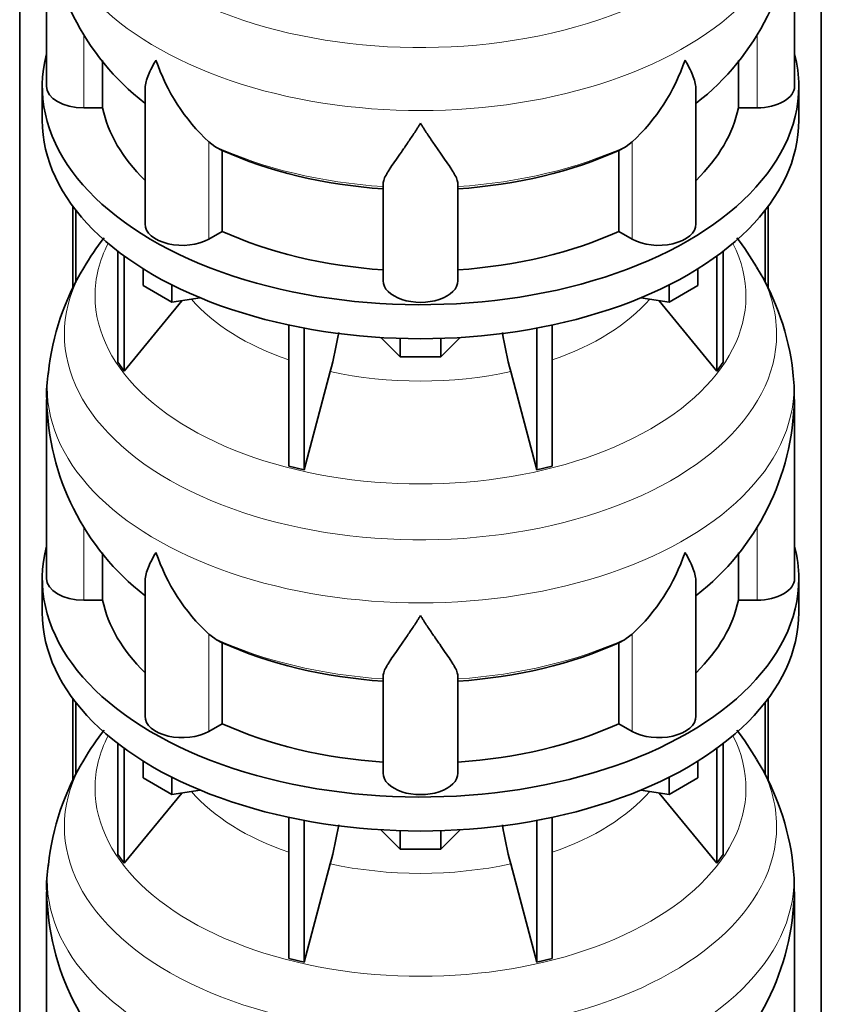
# Model space of a CAD drawing. Header units: millimetres. Extents: x 166 to 773, y -3147 to 2158.
# Tile 8 of 21: x 579 to 772, y -1475 to -1238. Entities that reach past the tile are written whole.
import ezdxf

# ---------------------------------------------------------------- set-up
doc = ezdxf.new("R2010")
doc.units = ezdxf.units.MM
doc.layers.add('LOW_134-15', color=7, linetype='Continuous')
doc.layers.add('VSI134_DIFFUSORE', color=7, linetype='Continuous')

# ---------------------------------------------------------------- blocks, each defined once
blk = doc.blocks.new('SE4')
at = {"layer": 'LOW_134-15', "color": 7, "linetype": 'Continuous', "lineweight": 35}
for p, q in [((579.14, -2879.63), (579.14, -1091.16)), ((771.99, -2879.63), (771.99, -1091.16)), ((591.89, -1283.07), (591.89, -1302.99)), ((759.24, -1283.07), (759.24, -1302.9)), ((592.64, -1284.06), (592.64, -1301.47)), ((758.49, -1284.06), (758.49, -1301.32)), ((591.89, -1401.47), (591.89, -1421.38)), ((759.24, -1401.47), (759.24, -1421.3)), ((592.64, -1402.46), (592.64, -1419.86)), ((758.49, -1402.46), (758.49, -1419.71))]:
    blk.add_line(p, q, dxfattribs=at)
at = {"layer": 'VSI134_DIFFUSORE', "color": 7, "linetype": 'Continuous', "lineweight": 35}
for p, q in [((585.57, -1211.21), (585.57, -1254.26)), ((765.57, -1254.26), (765.57, -1211.21)), ((599.09, -1259.46), (599.09, -1248.1)), ((752.04, -1248.03), (752.04, -1259.46)), ((584.57, -1254.26), (584.57, -1262.43)), ((766.57, -1262.43), (766.57, -1254.26)), ((609.29, -1255.17), (609.29, -1287.33)), ((741.84, -1287.33), (741.84, -1255.19)), ((594.57, -1259.46), (599.09, -1259.46)), ((752.04, -1259.46), (756.57, -1259.46)), ((626.08, -1268.71), (624.65, -1267.66)), ((726.48, -1267.66), (725.06, -1268.71)), ((627.86, -1289.16), (627.86, -1269.68)), ((723.28, -1269.68), (723.28, -1289.16)), ((666.57, -1301.03), (666.57, -1277.68)), ((684.57, -1301.03), (684.57, -1277.68)), ((624.65, -1291), (627.86, -1289.16)), ((723.28, -1289.16), (726.48, -1291)), ((602.74, -1293.93), (602.74, -1320.61)), ((604.27, -1295.07), (604.27, -1322.74)), ((746.86, -1295.07), (746.86, -1322.74)), ((748.39, -1293.93), (748.39, -1320.61)), ((608.81, -1302.19), (608.81, -1298.13)), ((742.32, -1302.19), (742.32, -1298.13)), ((615.75, -1306.19), (608.81, -1302.19)), ((615.75, -1306.19), (615.75, -1302.02)), ((735.38, -1306.19), (735.38, -1302.02)), ((742.32, -1302.19), (735.38, -1306.19)), ((604.27, -1322.74), (618.13, -1305.83)), ((622.57, -1305.14), (615.75, -1306.19)), ((735.38, -1306.19), (728.56, -1305.14)), ((733, -1305.83), (746.86, -1322.74)), ((643.87, -1311.68), (643.87, -1345.6)), ((707.26, -1311.68), (707.26, -1345.6)), ((647.56, -1312.42), (647.56, -1346.49)), ((703.57, -1312.42), (703.57, -1346.49)), ((670.66, -1319.32), (666.01, -1314.67)), ((670.66, -1319.32), (670.66, -1314.89)), ((685.12, -1314.67), (680.47, -1319.32)), ((680.47, -1319.32), (680.47, -1314.89)), ((602.74, -1320.61), (604.27, -1322.74)), ((680.47, -1319.32), (670.66, -1319.32)), ((746.86, -1322.74), (748.39, -1320.61)), ((647.56, -1346.49), (653.84, -1322.87)), ((697.29, -1322.87), (703.57, -1346.49)), ((585.57, -1329.6), (585.57, -1372.65)), ((765.57, -1372.65), (765.57, -1329.6)), ((643.87, -1345.6), (647.56, -1346.49)), ((703.57, -1346.49), (707.26, -1345.6)), ((599.09, -1377.85), (599.09, -1366.49)), ((752.04, -1366.43), (752.04, -1377.85)), ((584.57, -1372.65), (584.57, -1380.82)), ((766.57, -1380.82), (766.57, -1372.65)), ((609.29, -1373.56), (609.29, -1405.72)), ((741.84, -1405.72), (741.84, -1373.58)), ((594.57, -1377.85), (599.09, -1377.85)), ((752.04, -1377.85), (756.57, -1377.85)), ((626.08, -1387.1), (624.65, -1386.05)), ((726.48, -1386.05), (725.06, -1387.1)), ((627.86, -1407.55), (627.86, -1388.07)), ((723.28, -1388.07), (723.28, -1407.55)), ((666.57, -1419.42), (666.57, -1396.07)), ((684.57, -1419.42), (684.57, -1396.07)), ((624.65, -1409.4), (627.86, -1407.55)), ((723.28, -1407.55), (726.48, -1409.4)), ((602.74, -1412.32), (602.74, -1439)), ((604.27, -1413.47), (604.27, -1441.13)), ((746.86, -1413.47), (746.86, -1441.13)), ((748.39, -1412.32), (748.39, -1439)), ((608.81, -1420.58), (608.81, -1416.52)), ((742.32, -1420.58), (742.32, -1416.52)), ((615.75, -1424.59), (608.81, -1420.58)), ((615.75, -1424.59), (615.75, -1420.41)), ((735.38, -1424.59), (735.38, -1420.41)), ((742.32, -1420.58), (735.38, -1424.59)), ((604.27, -1441.13), (618.13, -1424.22)), ((622.57, -1423.53), (615.75, -1424.59)), ((735.38, -1424.59), (728.56, -1423.53)), ((733, -1424.22), (746.86, -1441.13)), ((643.87, -1430.07), (643.87, -1464)), ((707.26, -1430.07), (707.26, -1464)), ((647.56, -1430.81), (647.56, -1464.88)), ((703.57, -1430.81), (703.57, -1464.88)), ((670.66, -1437.72), (666.01, -1433.07)), ((670.66, -1437.72), (670.66, -1433.28)), ((685.12, -1433.07), (680.47, -1437.72)), ((680.47, -1437.72), (680.47, -1433.28)), ((602.74, -1439), (604.27, -1441.13)), ((680.47, -1437.72), (670.66, -1437.72)), ((746.86, -1441.13), (748.39, -1439)), ((647.56, -1464.88), (653.84, -1441.26)), ((697.29, -1441.26), (703.57, -1464.88)), ((585.57, -1447.99), (585.57, -1491.05)), ((765.57, -1491.05), (765.57, -1447.99)), ((643.87, -1464), (647.56, -1464.88)), ((703.57, -1464.88), (707.26, -1464))]:
    blk.add_line(p, q, dxfattribs=at)
at = {"layer": 'VSI134_DIFFUSORE', "color": 4, "linetype": 'Continuous', "lineweight": 9}
for p, q in [((594.57, -1259.46), (594.57, -1241.74)), ((756.57, -1259.46), (756.57, -1241.74)), ((624.65, -1291), (624.65, -1267.66)), ((726.48, -1291), (726.48, -1267.66)), ((594.57, -1377.85), (594.57, -1360.13)), ((756.57, -1377.85), (756.57, -1360.13)), ((624.65, -1409.4), (624.65, -1386.05)), ((726.48, -1409.4), (726.48, -1386.05))]:
    blk.add_line(p, q, dxfattribs=at)
at = {"layer": 'VSI134_DIFFUSORE', "color": 7, "linetype": 'Continuous', "lineweight": 35}
for centre, radius, start, end in [((646.48, -1210.21), 60.84, 180.9609, 232.2334), ((704.44, -1210.11), 61.06, 307.8621, 358.9589), ((657.15, -1232.7), 47.73, 198.6373, 227.0857), ((693.98, -1232.7), 47.73, 312.9143, 341.3628), ((633.99, -1256.32), 14.7, 237.4509, 245.3566), ((717.15, -1256.32), 14.7, 294.6434, 302.5491), ((653.81, -1333.02), 68.89, 142.1297, 149.3598), ((698.92, -1331.45), 66.66, 30.4092, 37.6845), ((646.89, -1329.59), 61.19, 148.8332, 173.9257), ((703.62, -1330.15), 61.97, 6.5883, 31.5355), ((564, -1298.55), 93.08, 344.857, 350.7906), ((785.82, -1298.76), 91.75, 189.2191, 195.2315), ((613.7, -1328.08), 28.09, 169.7905, 183.1513), ((726.45, -1328.46), 39.05, 358.324, 7.9704), ((646.48, -1328.6), 60.84, 180.9609, 232.2334), ((704.44, -1328.5), 61.06, 307.8621, 358.9589), ((657.15, -1351.09), 47.73, 198.6373, 227.0857), ((693.98, -1351.09), 47.73, 312.9143, 341.3628), ((633.99, -1374.71), 14.7, 237.4509, 245.3566), ((717.15, -1374.71), 14.7, 294.6434, 302.5491), ((653.81, -1451.41), 68.89, 142.0745, 149.3598), ((698.92, -1449.85), 66.66, 30.4092, 37.6845), ((646.89, -1447.98), 61.19, 148.8332, 173.9257), ((703.62, -1448.54), 61.97, 6.5883, 31.5355), ((564, -1416.95), 93.08, 344.857, 350.7906), ((785.82, -1417.15), 91.75, 189.2191, 195.2315), ((613.7, -1446.47), 28.09, 169.7905, 183.1513), ((726.45, -1446.86), 39.05, 358.324, 7.9704), ((646.48, -1447), 60.84, 180.9609, 232.2334), ((704.44, -1446.89), 61.06, 307.8621, 358.9589)]:
    blk.add_arc(centre, radius, start, end, dxfattribs=at)
at = {"layer": 'VSI134_DIFFUSORE', "color": 4, "linetype": 'Continuous', "lineweight": 9}
for centre, major_axis, start_param, end_param in [((675.57, -1195.49), (85.67, 0), 2.813416, 6.283185), ((675.57, -1208.24), (-89.83, 0), 0, 3.209745), ((675.57, -1232.79), (-79.5, 0), 0.898849, 1.457346), ((675.57, -1232.79), (79.5, 0), 4.82584, 5.384336), ((675.57, -1304.69), (-78.3, 0), 0, 3.425204), ((675.57, -1304.69), (-78.3, 0), 5.999574, 6.283185), ((675.57, -1313.88), (85.67, 0), 2.813416, 6.283185), ((675.57, -1313.88), (85.67, 0), 0, 0.331126), ((675.57, -1289.57), (-61.63, 0), 0.463231, 1.030574), ((675.57, -1289.57), (61.63, 0), 5.252612, 5.819954), ((675.57, -1326.64), (-89.83, 0), 0, 3.209745), ((675.57, -1326.64), (-89.83, 0), 6.215538, 6.283185), ((675.57, -1289.57), (-61.63, 0), 1.210556, 1.931037), ((675.57, -1351.18), (-79.5, 0), 0.898849, 1.457346), ((675.57, -1351.18), (79.5, 0), 4.82584, 5.384336), ((675.57, -1423.08), (-78.3, 0), 0, 3.425204), ((675.57, -1423.08), (-78.3, 0), 5.999574, 6.283185), ((675.57, -1432.27), (85.67, 0), 2.813416, 6.283185), ((675.57, -1432.27), (85.67, 0), 0, 0.331126), ((675.57, -1407.96), (-61.63, 0), 0.463231, 1.030574), ((675.57, -1407.96), (61.63, 0), 5.252612, 5.819954), ((675.57, -1445.03), (-89.83, 0), 0, 3.209745), ((675.57, -1445.03), (-89.83, 0), 6.215538, 6.283185), ((675.57, -1407.96), (-61.63, 0), 1.210556, 1.931037)]:
    blk.add_ellipse(centre, major_axis=major_axis, ratio=0.57735, start_param=start_param, end_param=end_param, dxfattribs=at)
at = {"layer": 'VSI134_DIFFUSORE', "color": 7, "linetype": 'Continuous', "lineweight": 35}
for centre, major_axis, start_param, end_param in [((675.57, -1254.26), (91, 0), 2.993207, 6.283185), ((675.57, -1254.26), (91, 0), 0, 0.148386), ((594.57, -1254.26), (9, 0), 3.141593, 4.712389), ((756.57, -1254.26), (-9, 0), 1.570796, 3.141593), ((675.57, -1254.26), (-77, 0), 0.117151, 0.534109), ((675.57, -1254.26), (77, 0), 5.749077, 6.166034), ((675.57, -1262.43), (-91, 0), 0, 3.141593), ((675.57, -1234.78), (-77, 0), 0.902549, 1.453645), ((675.57, -1234.78), (77, 0), 4.82954, 5.380636), ((618.29, -1287.33), (9, 0), 3.141593, 5.497787), ((732.84, -1287.33), (-9, 0), 0.785398, 3.141593), ((675.57, -1254.26), (-77, 0), 0.902549, 1.453645), ((675.57, -1254.26), (77, 0), 4.82954, 5.380636), ((675.57, -1301.03), (-9, 0), 0, 3.141593), ((675.57, -1372.65), (91, 0), 2.993207, 6.283185), ((675.57, -1372.65), (91, 0), 0, 0.148386), ((594.57, -1372.65), (9, 0), 3.141593, 4.712389), ((756.57, -1372.65), (-9, 0), 1.570796, 3.141593), ((675.57, -1372.65), (-77, 0), 0.117151, 0.534109), ((675.57, -1372.65), (77, 0), 5.749077, 6.166034), ((675.57, -1380.82), (-91, 0), 0, 3.141593), ((675.57, -1353.18), (-77, 0), 0.902549, 1.453645), ((675.57, -1353.18), (77, 0), 4.82954, 5.380636), ((618.29, -1405.72), (9, 0), 3.141593, 5.497787), ((732.84, -1405.72), (-9, 0), 0.785398, 3.141593), ((675.57, -1372.65), (-77, 0), 0.902549, 1.453645), ((675.57, -1372.65), (77, 0), 4.82954, 5.380636), ((675.57, -1419.42), (-9, 0), 0, 3.141593)]:
    blk.add_ellipse(centre, major_axis=major_axis, ratio=0.57735, start_param=start_param, end_param=end_param, dxfattribs=at)
for points, knots in [([(609.29, -1255.19), (609.29, -1255.03), (609.3, -1254.87), (609.38, -1253.69), (609.67, -1252.64), (610.34, -1250.96), (610.6, -1250.39), (611.06, -1249.5), (611.22, -1249.2), (611.47, -1248.74), (611.6, -1248.51), (611.74, -1248.27), (611.83, -1248.11), (611.88, -1248.03), (611.93, -1247.95)], [0.4600931, 0.4600931, 0.4600931, 0.4600931, 0.5, 0.5, 0.75, 0.75, 0.875, 0.875, 0.9375, 0.9375, 0.96875, 0.984375, 0.984375, 1, 1, 1, 1]), ([(741.84, -1255.2), (741.84, -1255.05), (741.84, -1254.89), (741.79, -1254.23), (741.7, -1253.72), (741.43, -1252.65), (741.25, -1252.11), (740.8, -1250.98), (740.53, -1250.4), (740.08, -1249.5), (739.92, -1249.2), (739.66, -1248.74), (739.57, -1248.58), (739.39, -1248.27), (739.3, -1248.11), (739.21, -1247.95)], [0.4604904, 0.4604904, 0.4604904, 0.4604904, 0.5, 0.5, 0.625, 0.625, 0.75, 0.75, 0.875, 0.875, 0.9375, 0.9375, 0.96875, 0.96875, 1, 1, 1, 1]), ([(675.57, -1263.17), (675.43, -1263.39), (675.3, -1263.6), (675.03, -1264.02), (674.9, -1264.22), (674.5, -1264.84), (674.24, -1265.25), (673.45, -1266.44), (672.94, -1267.2), (671.92, -1268.68), (671.43, -1269.39), (670.48, -1270.75), (670.03, -1271.39), (669.18, -1272.61), (668.79, -1273.19), (668.25, -1274.01), (668.08, -1274.28), (667.75, -1274.79), (667.6, -1275.04), (667.19, -1275.76), (666.97, -1276.2), (666.66, -1277), (666.57, -1277.36), (666.57, -1277.68)], [0, 0, 0, 0, 0.03125, 0.03125, 0.0625, 0.0625, 0.125, 0.125, 0.25, 0.25, 0.375, 0.375, 0.5, 0.5, 0.625, 0.625, 0.6875, 0.6875, 0.75, 0.75, 0.875, 0.875, 1, 1, 1, 1]), ([(684.57, -1277.68), (684.57, -1277.36), (684.48, -1277), (684.16, -1276.2), (683.94, -1275.76), (683.53, -1275.04), (683.38, -1274.79), (683.06, -1274.28), (682.89, -1274.01), (682.35, -1273.19), (681.95, -1272.61), (681.1, -1271.39), (680.65, -1270.75), (679.71, -1269.4), (679.21, -1268.69), (678.2, -1267.21), (677.68, -1266.44), (676.89, -1265.25), (676.63, -1264.84), (676.23, -1264.23), (676.1, -1264.02), (675.83, -1263.6), (675.7, -1263.38), (675.57, -1263.17)], [0, 0, 0, 0, 0.125, 0.125, 0.25, 0.25, 0.3125, 0.3125, 0.375, 0.375, 0.5, 0.5, 0.625, 0.625, 0.75, 0.75, 0.875, 0.875, 0.9375, 0.9375, 0.96875, 0.96875, 1, 1, 1, 1]), ([(609.29, -1373.58), (609.29, -1373.42), (609.3, -1373.26), (609.38, -1372.08), (609.67, -1371.03), (610.34, -1369.36), (610.6, -1368.78), (611.06, -1367.89), (611.22, -1367.59), (611.47, -1367.13), (611.6, -1366.9), (611.74, -1366.66), (611.83, -1366.5), (611.88, -1366.42), (611.93, -1366.35)], [0.4600931, 0.4600931, 0.4600931, 0.4600931, 0.5, 0.5, 0.75, 0.75, 0.875, 0.875, 0.9375, 0.9375, 0.96875, 0.984375, 0.984375, 1, 1, 1, 1]), ([(741.84, -1373.59), (741.84, -1373.44), (741.84, -1373.28), (741.79, -1372.62), (741.7, -1372.11), (741.43, -1371.05), (741.25, -1370.5), (740.8, -1369.37), (740.53, -1368.79), (740.08, -1367.9), (739.92, -1367.59), (739.66, -1367.13), (739.57, -1366.98), (739.39, -1366.66), (739.3, -1366.5), (739.21, -1366.35)], [0.4604904, 0.4604904, 0.4604904, 0.4604904, 0.5, 0.5, 0.625, 0.625, 0.75, 0.75, 0.875, 0.875, 0.9375, 0.9375, 0.96875, 0.96875, 1, 1, 1, 1]), ([(675.57, -1381.57), (675.43, -1381.78), (675.3, -1381.99), (675.03, -1382.41), (674.9, -1382.62), (674.5, -1383.23), (674.24, -1383.64), (673.45, -1384.83), (672.94, -1385.6), (671.92, -1387.07), (671.43, -1387.79), (670.48, -1389.14), (670.03, -1389.78), (669.18, -1391), (668.79, -1391.58), (668.25, -1392.4), (668.08, -1392.67), (667.75, -1393.18), (667.6, -1393.43), (667.19, -1394.15), (666.97, -1394.59), (666.66, -1395.39), (666.57, -1395.75), (666.57, -1396.07)], [0, 0, 0, 0, 0.03125, 0.03125, 0.0625, 0.0625, 0.125, 0.125, 0.25, 0.25, 0.375, 0.375, 0.5, 0.5, 0.625, 0.625, 0.6875, 0.6875, 0.75, 0.75, 0.875, 0.875, 1, 1, 1, 1]), ([(684.57, -1396.07), (684.57, -1395.75), (684.48, -1395.39), (684.16, -1394.59), (683.94, -1394.15), (683.53, -1393.43), (683.38, -1393.18), (683.06, -1392.67), (682.89, -1392.4), (682.35, -1391.58), (681.95, -1391), (681.1, -1389.78), (680.65, -1389.14), (679.71, -1387.79), (679.21, -1387.08), (678.2, -1385.6), (677.68, -1384.83), (676.89, -1383.64), (676.63, -1383.24), (676.23, -1382.62), (676.1, -1382.41), (675.83, -1381.99), (675.7, -1381.78), (675.57, -1381.57)], [0, 0, 0, 0, 0.125, 0.125, 0.25, 0.25, 0.3125, 0.3125, 0.375, 0.375, 0.5, 0.5, 0.625, 0.625, 0.75, 0.75, 0.875, 0.875, 0.9375, 0.9375, 0.96875, 0.96875, 1, 1, 1, 1])]:
    blk.add_open_spline(points, degree=3, knots=knots, dxfattribs=at)

msp = doc.modelspace()

# ---------------------------------------------------------------- block references
msp.add_blockref('SE4', (0, 0))

doc.saveas('drawing.dxf')
